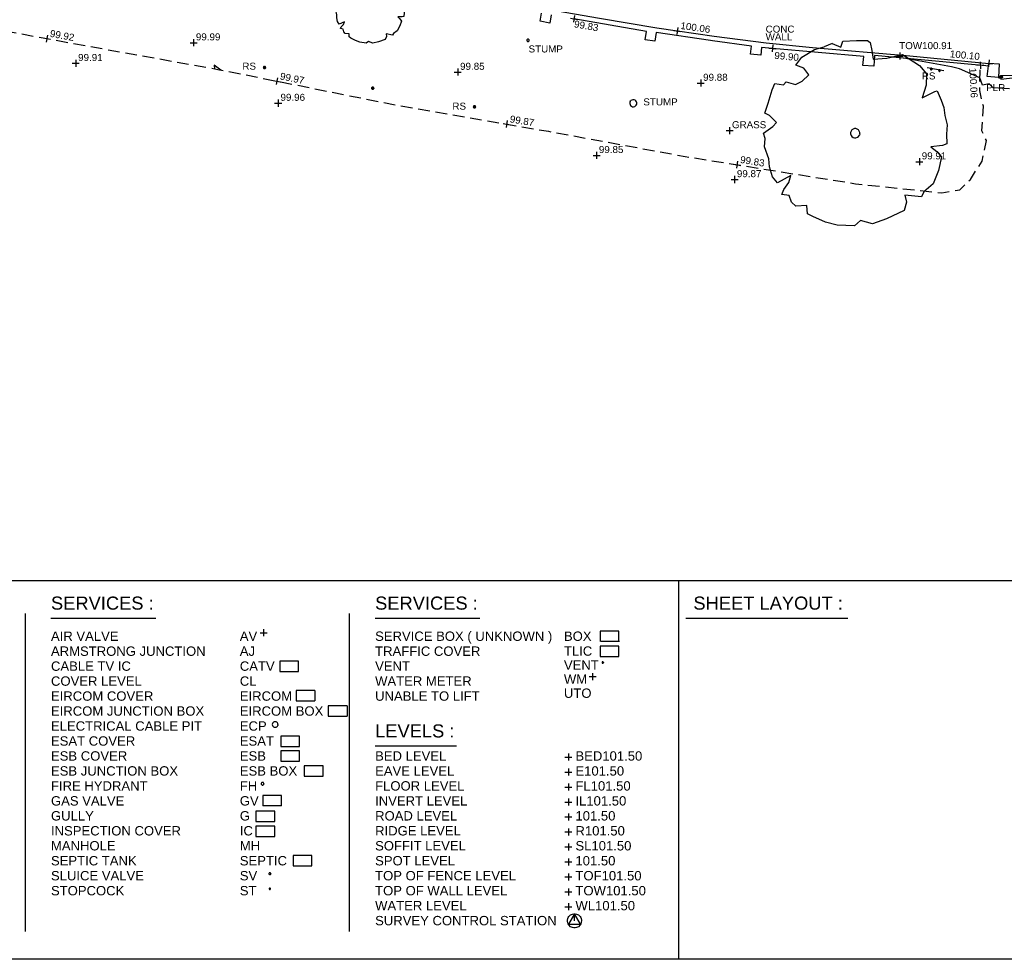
# Model space of a CAD drawing. Extents: x 635157 to 635442, y 694407 to 694910.
# Tile 6 of 104: x 635289 to 635331, y 694407 to 694447. Entities that reach past the tile are written whole.
import ezdxf

# ---------------------------------------------------------------- set-up
doc = ezdxf.new("R2010")
doc.units = 0
doc.header["$MEASUREMENT"] = 0
doc.linetypes.add('DASHED', pattern=[0.75, 0.5, -0.25])
doc.layers.get('0').update_dxf_attribs({"color": 12, "linetype": 'CONTINUOUS'})
for name, color, linetype in [('APEX TITLE BLOCK', 86, 'CONTINUOUS'), ('CHANGE_OF_SURFACE', 7, 'DASHED'), ('CHANGE_OF_SURFACE_LVL', 7, 'CONTINUOUS'), ('CONTOURS_INDEX', 4, 'CONTINUOUS'), ('GATE', 7, 'CONTINUOUS'), ('LAYOUTS', 9, 'CONTINUOUS'), ('PILLAR', 12, 'CONTINUOUS'), ('PILLAR_RMK', 12, 'CONTINUOUS'), ('ROADSIGN', 132, 'CONTINUOUS'), ('ROADSIGN_TXT', 132, 'CONTINUOUS'), ('SPOT_HEIGHTS', 92, 'CONTINUOUS'), ('SPOT_HEIGHTS_LVL', 92, 'CONTINUOUS'), ('TEXT', 7, 'CONTINUOUS'), ('TEXT_TXT', 7, 'CONTINUOUS'), ('TOP_OF_WALL_LEVEL', 212, 'CONTINUOUS'), ('TOP_OF_WALL_LEVEL_TXT', 212, 'CONTINUOUS'), ('TREE', 92, 'CONTINUOUS'), ('VEGETATION_STUMP', 92, 'CONTINUOUS'), ('VEGETATION_STUMP_TXT', 92, 'CONTINUOUS'), ('WALL', 12, 'CONTINUOUS'), ('WALL_LVL', 12, 'CONTINUOUS'), ('WALL_RMK', 12, 'CONTINUOUS')]:
    doc.layers.add(name, color=color, linetype=linetype)
doc.styles.add('Arial', font='arial.ttf')

# ---------------------------------------------------------------- blocks, each defined once
blk = doc.blocks.new('OSTRGSTN')
at = {"color": 0, "linetype": 'ByBlock', "flags": 128}
for points in [[(-0.5, 0.05), (-0.475, 0.15), (-0.45, 0.225), (-0.4, 0.3), (-0.275, 0.425), (-0.225, 0.45), (-0.15, 0.475), (-0.05, 0.5), (0.05, 0.5), (0.15, 0.475), (0.225, 0.45), (0.275, 0.425), (0.4, 0.3), (0.45, 0.225), (0.475, 0.15), (0.5, 0.05), (0.475, -0.15), (0.45, -0.225), (0.4, -0.3), (0.275, -0.425), (0.225, -0.45), (0.15, -0.475), (0.05, -0.5), (-0.05, -0.5), (-0.15, -0.475), (-0.225, -0.45), (-0.275, -0.425), (-0.4, -0.3), (-0.45, -0.225), (-0.475, -0.15), (-0.5, -0.05), (-0.5, 0.05)], [(0, 0), (0, 0.5), (-0.425, -0.25), (0.425, -0.25), (0, 0.5)]]:
    blk.add_lwpolyline(points, dxfattribs=at)
blk = doc.blocks.new('TitleBlock')
at = {"layer": 'APEX TITLE BLOCK', "color": 114, "true_color": 0x0fa54c}
for p, q in [((0, 0), (801, 0)), ((396.06, 0), (396.06, -81))]:
    blk.add_line(p, q, dxfattribs=at)
at = {"layer": 'APEX TITLE BLOCK', "color": 7}
for p, q in [((256.43, -7.11), (256.43, -75.04)), ((261.94, -8.08), (284.35, -8.08)), ((325.71, -7.11), (325.71, -75.04)), ((331.22, -8.08), (353.63, -8.08)), ((397.61, -8.08), (432.24, -8.08)), ((331.22, -35.4), (348.61, -35.4))]:
    blk.add_line(p, q, dxfattribs=at)
at = {"layer": 'APEX TITLE BLOCK', "color": 5}
for p, q in [((307.38, -10.43), (307.38, -11.93)), ((306.63, -11.18), (308.13, -11.18)), ((379.73, -17.52), (379.72, -17.57)), ((379.72, -17.57), (379.73, -17.61)), ((379.75, -17.48), (379.73, -17.52)), ((379.73, -17.61), (379.75, -17.65)), ((379.78, -17.44), (379.75, -17.48)), ((379.75, -17.65), (379.78, -17.69)), ((379.83, -17.42), (379.78, -17.44)), ((379.78, -17.69), (379.83, -17.71)), ((379.87, -17.42), (379.83, -17.42)), ((379.83, -17.71), (379.87, -17.72)), ((379.92, -17.42), (379.87, -17.42)), ((379.87, -17.72), (379.92, -17.71)), ((379.96, -17.44), (379.92, -17.42)), ((379.92, -17.71), (379.96, -17.69)), ((379.99, -17.48), (379.96, -17.44)), ((379.96, -17.69), (379.99, -17.65)), ((380.02, -17.52), (379.99, -17.48)), ((379.99, -17.65), (380.02, -17.61)), ((380.02, -17.57), (380.02, -17.52)), ((380.02, -17.57), (380.02, -17.61)), ((376.96, -20.58), (378.46, -20.58)), ((377.71, -19.83), (377.71, -21.33)), ((306.87, -43.39), (306.85, -43.48)), ((306.85, -43.48), (306.87, -43.57)), ((306.91, -43.3), (306.87, -43.39)), ((306.87, -43.57), (306.91, -43.66)), ((306.98, -43.24), (306.91, -43.3)), ((306.91, -43.66), (306.98, -43.72)), ((307.06, -43.2), (306.98, -43.24)), ((306.98, -43.72), (307.06, -43.77)), ((307.15, -43.18), (307.06, -43.2)), ((307.06, -43.77), (307.15, -43.78)), ((307.25, -43.2), (307.15, -43.18)), ((307.15, -43.78), (307.25, -43.77)), ((307.33, -43.24), (307.25, -43.2)), ((307.25, -43.77), (307.33, -43.72)), ((307.4, -43.3), (307.33, -43.24)), ((307.33, -43.72), (307.4, -43.66)), ((307.44, -43.39), (307.4, -43.3)), ((307.4, -43.66), (307.44, -43.57)), ((307.45, -43.48), (307.44, -43.39)), ((307.45, -43.48), (307.44, -43.57)), ((308.52, -62.65), (308.51, -62.71)), ((308.51, -62.71), (308.52, -62.77)), ((308.55, -62.59), (308.52, -62.65)), ((308.52, -62.77), (308.55, -62.82)), ((308.6, -62.55), (308.55, -62.59)), ((308.55, -62.82), (308.6, -62.87)), ((308.65, -62.52), (308.6, -62.55)), ((308.6, -62.87), (308.65, -62.9)), ((308.71, -62.51), (308.65, -62.52)), ((308.65, -62.9), (308.71, -62.91)), ((308.77, -62.52), (308.71, -62.51)), ((308.71, -62.91), (308.77, -62.9)), ((308.83, -62.55), (308.77, -62.52)), ((308.77, -62.9), (308.83, -62.87)), ((308.87, -62.59), (308.83, -62.55)), ((308.83, -62.87), (308.87, -62.82)), ((308.9, -62.65), (308.87, -62.59)), ((308.87, -62.82), (308.9, -62.77)), ((308.91, -62.71), (308.9, -62.65)), ((308.91, -62.71), (308.9, -62.77)), ((308.57, -65.87), (308.56, -65.92)), ((308.56, -65.92), (308.57, -65.97)), ((308.59, -65.83), (308.57, -65.87)), ((308.57, -65.97), (308.59, -66.01)), ((308.62, -65.8), (308.59, -65.83)), ((308.59, -66.01), (308.62, -66.04)), ((308.67, -65.78), (308.62, -65.8)), ((308.62, -66.04), (308.67, -66.06)), ((308.71, -65.77), (308.67, -65.78)), ((308.67, -66.06), (308.71, -66.07)), ((308.76, -65.78), (308.71, -65.77)), ((308.71, -66.07), (308.76, -66.06)), ((308.8, -65.8), (308.76, -65.78)), ((308.76, -66.06), (308.8, -66.04)), ((308.83, -65.83), (308.8, -65.8)), ((308.8, -66.04), (308.83, -66.01)), ((308.85, -65.87), (308.83, -65.83)), ((308.83, -66.01), (308.85, -65.97)), ((308.86, -65.92), (308.85, -65.87)), ((308.86, -65.92), (308.85, -65.97))]:
    blk.add_line(p, q, dxfattribs=at)
at = {"layer": 'APEX TITLE BLOCK', "color": 132}
for p, q in [((383.34, -10.85), (379.34, -10.85)), ((379.34, -10.85), (379.34, -13.05)), ((383.34, -13.05), (383.34, -10.85)), ((379.46, -13.01), (383.46, -13.01))]:
    blk.add_line(p, q, dxfattribs=at)
at = {"layer": 'APEX TITLE BLOCK', "color": 6}
for p, q in [((383.34, -14.06), (379.34, -14.06)), ((379.34, -14.06), (379.34, -16.26)), ((383.34, -16.26), (383.34, -14.06)), ((379.34, -16.26), (383.34, -16.26))]:
    blk.add_line(p, q, dxfattribs=at)
at = {"layer": 'APEX TITLE BLOCK', "color": 30}
for p, q in [((314.88, -17.29), (310.88, -17.29)), ((310.88, -17.29), (310.88, -19.5)), ((314.88, -19.5), (314.88, -17.29)), ((310.88, -19.5), (314.88, -19.5)), ((315.05, -33.27), (311.04, -33.27)), ((311.04, -33.27), (311.04, -35.48)), ((315.05, -35.48), (315.05, -33.27)), ((311.04, -35.48), (315.05, -35.48))]:
    blk.add_line(p, q, dxfattribs=at)
at = {"layer": 'APEX TITLE BLOCK', "color": 3}
for p, q in [((318.33, -23.52), (314.33, -23.52)), ((314.33, -23.52), (314.33, -25.72)), ((318.33, -23.52), (318.33, -25.72)), ((314.33, -25.72), (318.33, -25.72)), ((325.22, -26.85), (321.21, -26.85)), ((321.21, -26.85), (321.21, -29.05)), ((325.22, -26.85), (325.22, -29.05)), ((321.21, -29.05), (325.22, -29.05))]:
    blk.add_line(p, q, dxfattribs=at)
at = {"layer": 'APEX TITLE BLOCK', "color": 1}
for p, q in [((309.28, -30.62), (309.25, -30.81)), ((309.25, -30.81), (309.28, -30.99)), ((309.37, -30.46), (309.28, -30.62)), ((309.28, -30.99), (309.37, -31.16)), ((309.5, -30.32), (309.37, -30.46)), ((309.37, -31.16), (309.5, -31.29)), ((309.67, -30.24), (309.5, -30.32)), ((309.5, -31.29), (309.67, -31.38)), ((309.85, -30.21), (309.67, -30.24)), ((309.67, -31.38), (309.85, -31.41)), ((310.04, -30.24), (309.85, -30.21)), ((309.85, -31.41), (310.04, -31.38)), ((310.2, -30.32), (310.04, -30.24)), ((310.04, -31.38), (310.2, -31.29)), ((310.34, -30.46), (310.2, -30.32)), ((310.2, -31.29), (310.34, -31.16)), ((310.42, -30.62), (310.34, -30.46)), ((310.34, -31.16), (310.42, -30.99)), ((310.45, -30.81), (310.42, -30.62)), ((310.45, -30.81), (310.42, -30.99)), ((315.05, -36.46), (311.04, -36.46)), ((311.04, -36.46), (311.04, -38.66)), ((315.05, -38.66), (315.05, -36.46)), ((311.04, -38.66), (315.05, -38.66)), ((320.09, -39.65), (316.08, -39.65)), ((316.08, -39.65), (316.08, -41.85)), ((320.09, -41.85), (320.09, -39.65)), ((316.08, -41.85), (320.09, -41.85))]:
    blk.add_line(p, q, dxfattribs=at)
at = {"layer": 'APEX TITLE BLOCK', "color": 92}
for p, q in [((311.21, -45.99), (307.2, -45.99)), ((307.2, -45.99), (307.2, -48.19)), ((311.21, -48.19), (311.21, -45.99)), ((311.21, -48.19), (307.2, -48.19))]:
    blk.add_line(p, q, dxfattribs=at)
at = {"layer": 'APEX TITLE BLOCK', "color": 151}
for p, q in [((309.76, -49.32), (305.75, -49.32)), ((305.75, -49.32), (305.75, -51.52)), ((309.76, -51.52), (309.76, -49.32)), ((305.75, -51.52), (309.76, -51.52))]:
    blk.add_line(p, q, dxfattribs=at)
at = {"layer": 'APEX TITLE BLOCK', "color": 12}
for p, q in [((309.76, -52.56), (305.75, -52.56)), ((305.75, -52.56), (305.75, -54.76)), ((309.76, -54.76), (309.76, -52.56)), ((305.75, -54.76), (309.76, -54.76))]:
    blk.add_line(p, q, dxfattribs=at)
at = {"layer": 'APEX TITLE BLOCK', "color": 42}
for p, q in [((317.72, -58.8), (313.71, -58.8)), ((313.71, -58.8), (313.71, -61.01)), ((317.72, -61.01), (317.72, -58.8)), ((313.71, -61.01), (317.72, -61.01))]:
    blk.add_line(p, q, dxfattribs=at)
at = {"layer": 'APEX TITLE BLOCK', "color": 114, "true_color": 0x0fa54c}
blk.add_lwpolyline([(801, 473), (801, -81), (0, -81), (0, 473)], close=True, dxfattribs=at)
at = {"layer": 'APEX TITLE BLOCK', "color": 151, "flags": 128}
for points in [[(371.79, -37.78), (373.29, -37.78)], [(372.54, -37.03), (372.54, -38.53)], [(371.79, -47.38), (373.29, -47.38)], [(372.54, -46.63), (372.54, -48.13)], [(372.54, -69.03), (372.54, -70.53)], [(371.79, -69.78), (373.29, -69.78)]]:
    blk.add_lwpolyline(points, dxfattribs=at)
at = {"layer": 'APEX TITLE BLOCK', "color": 3, "flags": 128}
for points in [[(371.79, -40.98), (373.29, -40.98)], [(372.54, -40.23), (372.54, -41.73)]]:
    blk.add_lwpolyline(points, dxfattribs=at)
at = {"layer": 'APEX TITLE BLOCK', "color": 164, "linetype": 'ByBlock', "flags": 128}
for points in [[(371.79, -44.18), (373.29, -44.18)], [(372.54, -43.43), (372.54, -44.93)]]:
    blk.add_lwpolyline(points, dxfattribs=at)
at = {"layer": 'APEX TITLE BLOCK', "color": 6, "flags": 128}
for points in [[(372.54, -49.83), (372.54, -51.33)], [(371.79, -50.58), (373.29, -50.58)], [(371.79, -53.78), (373.29, -53.78)], [(372.54, -53.03), (372.54, -54.53)], [(372.54, -56.23), (372.54, -57.73)], [(371.79, -56.98), (373.29, -56.98)], [(372.54, -62.63), (372.54, -64.13)], [(371.79, -63.38), (373.29, -63.38)], [(371.79, -66.58), (373.29, -66.58)], [(372.54, -65.83), (372.54, -67.33)]]:
    blk.add_lwpolyline(points, dxfattribs=at)
at = {"layer": 'APEX TITLE BLOCK', "color": 92, "flags": 128}
for points in [[(371.79, -60.18), (373.29, -60.18)], [(372.54, -59.43), (372.54, -60.93)]]:
    blk.add_lwpolyline(points, dxfattribs=at)
at = {"layer": 'APEX TITLE BLOCK', "color": 1, "xscale": 3, "yscale": 3, "zscale": 3}
blk.add_blockref('OSTRGSTN', (373.84, -72.75), dxfattribs=at)
at = {"layer": 'APEX TITLE BLOCK', "color": 7, "style": 'Arial'}
for s, height, p in [('SERVICES :', 2.8, (261.94, -6.26)), ('SERVICES :', 2.8, (331.22, -6.26)), ('SHEET LAYOUT :', 2.8, (399.25, -6.26)), ('AIR VALVE', 2, (261.94, -12.93)), ('SERVICE BOX ( UNKNOWN )', 2, (331.22, -12.93)), ('ARMSTRONG JUNCTION', 2, (261.94, -16.13)), ('TRAFFIC COVER', 2, (331.22, -16.13)), ('CABLE TV IC', 2, (261.94, -19.33)), ('VENT', 2, (331.22, -19.33)), ('COVER LEVEL', 2, (261.94, -22.53)), ('WATER METER', 2, (331.22, -22.53)), ('UTO', 2, (371.58, -25.11)), ('EIRCOM COVER', 2, (261.94, -25.73)), ('UNABLE TO LIFT', 2, (331.22, -25.73)), ('EIRCOM JUNCTION BOX', 2, (261.94, -28.93)), ('ELECTRICAL CABLE PIT', 2, (261.94, -32.13)), ('LEVELS :', 2.8, (331.22, -33.58)), ('ESAT COVER', 2, (261.94, -35.33)), ('ESB COVER', 2, (261.94, -38.53)), ('BED LEVEL', 2, (331.22, -38.53)), ('ESB JUNCTION BOX', 2, (261.94, -41.73)), ('EAVE LEVEL', 2, (331.22, -41.73)), ('FIRE HYDRANT', 2, (261.94, -44.93)), ('FLOOR LEVEL', 2, (331.22, -44.93)), ('GAS VALVE', 2, (261.94, -48.13)), ('INVERT LEVEL', 2, (331.22, -48.13)), ('GULLY', 2, (261.94, -51.33)), ('ROAD LEVEL', 2, (331.22, -51.33)), ('INSPECTION COVER', 2, (261.94, -54.53)), ('RIDGE LEVEL', 2, (331.22, -54.53)), ('MANHOLE', 2, (261.94, -57.73)), ('SOFFIT LEVEL', 2, (331.22, -57.73)), ('SEPTIC TANK', 2, (261.94, -60.93)), ('SPOT LEVEL', 2, (331.22, -60.93)), ('SLUICE VALVE', 2, (261.94, -64.13)), ('TOP OF FENCE LEVEL', 2, (331.22, -64.13)), ('STOPCOCK', 2, (261.94, -67.33)), ('TOP OF WALL LEVEL', 2, (331.22, -67.33)), ('WATER LEVEL', 2, (331.22, -70.53)), ('SURVEY CONTROL STATION', 2, (331.22, -73.73))]:
    blk.add_text(s, height=height, dxfattribs=at).set_placement(p)
at = {"layer": 'APEX TITLE BLOCK', "color": 5, "style": 'Arial'}
for s, p in [('AV', (302.3, -12.93)), ('VENT', (371.58, -19.11)), ('WM', (371.58, -22.11)), ('FH', (302.3, -44.93)), ('SV', (302.3, -64.13)), ('ST', (302.3, -67.33))]:
    blk.add_text(s, height=2, dxfattribs=at).set_placement(p)
at = {"layer": 'APEX TITLE BLOCK', "color": 132, "style": 'Arial'}
blk.add_text('BOX', height=2, dxfattribs=at).set_placement((371.58, -12.93))
at = {"layer": 'APEX TITLE BLOCK', "color": 151, "style": 'Arial'}
for s, p in [('AJ', (302.3, -16.13)), ('BED101.50', (374.04, -38.53)), ('IL101.50', (374.04, -48.13)), ('G', (302.3, -51.33)), ('WL101.50', (374.04, -70.53))]:
    blk.add_text(s, height=2, dxfattribs=at).set_placement(p)
at = {"layer": 'APEX TITLE BLOCK', "color": 6, "style": 'Arial'}
for s, p in [('TLIC', (371.58, -16.11)), ('101.50', (374.04, -51.33)), ('R101.50', (374.04, -54.53)), ('SL101.50', (374.04, -57.73)), ('TOF101.50', (374.04, -64.13)), ('TOW101.50', (374.04, -67.33))]:
    blk.add_text(s, height=2, dxfattribs=at).set_placement(p)
at = {"layer": 'APEX TITLE BLOCK', "color": 30, "style": 'Arial'}
for s, p in [('CATV', (302.3, -19.33)), ('ESAT', (302.3, -35.33))]:
    blk.add_text(s, height=2, dxfattribs=at).set_placement(p)
at = {"layer": 'APEX TITLE BLOCK', "color": 12, "style": 'Arial'}
for s, p in [('CL', (302.3, -22.53)), ('IC', (302.3, -54.53)), ('MH', (302.3, -57.73))]:
    blk.add_text(s, height=2, dxfattribs=at).set_placement(p)
at = {"layer": 'APEX TITLE BLOCK', "color": 3, "style": 'Arial'}
for s, p in [('EIRCOM', (302.3, -25.73)), ('EIRCOM BOX', (302.3, -28.93)), ('E101.50', (374.04, -41.73))]:
    blk.add_text(s, height=2, dxfattribs=at).set_placement(p)
at = {"layer": 'APEX TITLE BLOCK', "color": 1, "style": 'Arial'}
for s, p in [('ECP', (302.3, -32.13)), ('ESB', (302.3, -38.53)), ('ESB BOX', (302.3, -41.73))]:
    blk.add_text(s, height=2, dxfattribs=at).set_placement(p)
at = {"layer": 'APEX TITLE BLOCK', "color": 164, "style": 'Arial'}
blk.add_text('FL101.50', height=2, dxfattribs=at).set_placement((374.04, -44.93))
at = {"layer": 'APEX TITLE BLOCK', "color": 92, "style": 'Arial'}
for s, p in [('GV', (302.3, -48.13)), ('101.50', (374.04, -60.93))]:
    blk.add_text(s, height=2, dxfattribs=at).set_placement(p)
at = {"layer": 'APEX TITLE BLOCK', "color": 42, "style": 'Arial'}
blk.add_text('SEPTIC', height=2, dxfattribs=at).set_placement((302.3, -60.93))
blk = doc.blocks.new('GATE')
at = {"color": 0, "linetype": 'ByBlock', "flags": 128}
for points in [[(-0.450902, 0), (-0.451904, 0.007014), (-0.455912, 0.014028), (-0.460922, 0.019038), (-0.467936, 0.023046), (-0.475952, 0.024048), (-0.482966, 0.023046), (-0.48998, 0.019038), (-0.49499, 0.014028), (-0.498998, 0.007014), (-0.5, 0), (-0.498998, -0.007014), (-0.49499, -0.014028), (-0.48998, -0.019038), (-0.482966, -0.023046), (-0.475952, -0.024048), (-0.467936, -0.023046), (-0.460922, -0.019038), (-0.455912, -0.014028), (-0.451904, -0.007014)], [(-0.475952, 0.024048), (-0.475952, 0.078156), (0.475952, -0.078156), (0.475952, -0.024048)], [(-0.475952, -0.024048), (-0.475952, -0.078156), (0.475952, 0.078156), (0.475952, 0.024048)], [(-0.450902, 0), (-0.451904, -0.007014)], [(0.5, 0), (0.498998, 0.007014), (0.49499, 0.014028), (0.48998, 0.019038), (0.482966, 0.023046), (0.475952, 0.024048), (0.467936, 0.023046), (0.460922, 0.019038), (0.455912, 0.014028), (0.451904, 0.007014), (0.450902, 0), (0.451904, -0.007014), (0.455912, -0.014028), (0.460922, -0.019038), (0.467936, -0.023046), (0.475952, -0.024048), (0.482966, -0.023046), (0.48998, -0.019038), (0.49499, -0.014028), (0.498998, -0.007014)], [(0.5, 0), (0.498998, -0.007014)]]:
    blk.add_lwpolyline(points, dxfattribs=at)
blk = doc.blocks.new('MH_CIR2')
at = {"color": 0, "linetype": 'ByBlock', "flags": 128}
for points in [[(0.5, 0), (0.475, 0.154), (0.404, 0.293), (0.293, 0.404), (0.154, 0.475), (0, 0.5), (-0.154, 0.475), (-0.293, 0.404), (-0.404, 0.293), (-0.475, 0.154), (-0.5, 0), (-0.475, -0.154), (-0.404, -0.293), (-0.293, -0.404), (-0.154, -0.475), (0, -0.5), (0.154, -0.475), (0.293, -0.404), (0.404, -0.293), (0.475, -0.154)], [(-0.499, -0.033), (0.033, 0.499)], [(-0.496, 0.06), (-0.06, 0.496)], [(-0.488, -0.111), (0.111, 0.488)], [(-0.467, -0.18), (0.18, 0.467)], [(-0.467, 0.179), (-0.179, 0.467)], [(-0.438, -0.241), (0.241, 0.438)], [(-0.403, -0.296), (0.296, 0.403)], [(-0.362, -0.345), (0.345, 0.362)], [(-0.315, -0.388), (0.388, 0.315)], [(-0.263, -0.425), (0.425, 0.263)], [(-0.204, -0.456), (0.456, 0.204)], [(-0.138, -0.48), (0.48, 0.138)], [(-0.064, -0.496), (0.496, 0.064)], [(0.5, 0), (0.475, -0.154)], [(0.022, -0.5), (0.5, -0.022)], [(0.128, -0.483), (0.483, -0.128)], [(0.305, -0.396), (0.396, -0.305)]]:
    blk.add_lwpolyline(points, dxfattribs=at)
blk = doc.blocks.new('SIGNLEFT')
at = {"color": 0, "linetype": 'ByBlock', "flags": 128}
for points in [[(-0.2, 0), (-0.2025, 0.0155), (-0.2095, 0.0295), (-0.2205, 0.0405), (-0.2345, 0.0475), (-0.25, 0.05), (-0.2655, 0.0475), (-0.2795, 0.0405), (-0.2905, 0.0295), (-0.2975, 0.0155), (-0.3, 0), (-0.2975, -0.0155), (-0.2905, -0.0295), (-0.2795, -0.0405), (-0.2655, -0.0475), (-0.25, -0.05), (-0.2345, -0.0475), (-0.2205, -0.0405), (-0.2095, -0.0295), (-0.2025, -0.0155)], [(0.3, 0), (0.2975, 0.0155), (0.2905, 0.0295), (0.2795, 0.0405), (0.2655, 0.0475), (0.25, 0.05), (0.2345, 0.0475), (0.2205, 0.0405), (0.2095, 0.0295), (0.2025, 0.0155), (0.2, 0), (0.2025, -0.0155), (0.2095, -0.0295), (0.2205, -0.0405), (0.2345, -0.0475), (0.25, -0.05), (0.2655, -0.0475), (0.2795, -0.0405), (0.2905, -0.0295), (0.2975, -0.0155)]]:
    blk.add_lwpolyline(points, close=True, dxfattribs=at)
blk.add_lwpolyline([(0.5, -0.05), (-0.5, -0.05)], dxfattribs=at)
blk = doc.blocks.new('SPOT')
at = {"color": 0, "linetype": 'ByBlock', "flags": 128}
for points in [[(-0.5, 0), (0.5, 0)], [(0, 0.5), (0, -0.5)]]:
    blk.add_lwpolyline(points, dxfattribs=at)
blk = doc.blocks.new('CIRCL')
at = {"color": 0, "linetype": 'ByBlock', "flags": 128}
for points in [[(0.5, 0), (0.475, 0.154), (0.404, 0.293), (0.293, 0.404), (0.154, 0.475), (0, 0.5), (-0.154, 0.475), (-0.293, 0.404), (-0.404, 0.293), (-0.475, 0.154), (-0.5, 0), (-0.475, -0.154), (-0.404, -0.293), (-0.293, -0.404), (-0.154, -0.475), (0, -0.5), (0.154, -0.475), (0.293, -0.404), (0.404, -0.293), (0.475, -0.154)], [(0.5, 0), (0.475, -0.154)]]:
    blk.add_lwpolyline(points, dxfattribs=at)
blk = doc.blocks.new('TREE_1')
at = {"color": 0, "linetype": 'ByBlock', "flags": 128}
for points in [[(-0.189325, 0.457704), (-0.140987, 0.443605), (-0.135952, 0.477845), (-0.064451, 0.491944), (-0.006042, 0.5), (0.011078, 0.490937), (0.025176, 0.449648), (0.038268, 0.405337), (0.110775, 0.42145), (0.190332, 0.451662), (0.289023, 0.406344), (0.331319, 0.368077), (0.339376, 0.308661), (0.327291, 0.238167), (0.388721, 0.28147), (0.400806, 0.286506), (0.43001, 0.240181), (0.449144, 0.20292), (0.461229, 0.162638), (0.479355, 0.113293), (0.484391, 0.064955), (0.492447, 0.013595), (0.471299, 0.001511), (0.409869, -0.015609), (0.445116, -0.03575), (0.475327, -0.059919), (0.468278, -0.133434), (0.451158, -0.208963), (0.406848, -0.258308), (0.399799, -0.285498), (0.310171, -0.289527), (0.323263, -0.326788), (0.317221, -0.371098), (0.230614, -0.428499), (0.160121, -0.46576), (0.094663, -0.457704), (0.066465, -0.48993), (-0.026183, -0.5), (-0.089627, -0.492951), (-0.161128, -0.473817), (-0.190332, -0.462739), (-0.20141, -0.419436), (-0.257805, -0.431521), (-0.283988, -0.412387), (-0.302115, -0.380161), (-0.34139, -0.379154), (-0.33434, -0.351964), (-0.313192, -0.310675), (-0.309164, -0.272407), (-0.372608, -0.321752), (-0.404834, -0.293555), (-0.426989, -0.242195), (-0.438066, -0.201913), (-0.469285, -0.14149), (-0.472306, -0.09718), (-0.485398, -0.06999), (-0.440081, -0.026687), (-0.424975, -0.002518), (-0.466264, 0.028701), (-0.492447, 0.037764), (-0.482377, 0.093152), (-0.472306, 0.16566), (-0.463243, 0.201913), (-0.416918, 0.201913), (-0.403827, 0.22004), (-0.353474, 0.211984), (-0.319235, 0.235146), (-0.289023, 0.273414), (-0.320242, 0.304632), (-0.365559, 0.314703), (-0.339376, 0.361027), (-0.277946, 0.41138), (-0.230614, 0.433535)], [(-0.189325, 0.457704), (-0.230614, 0.433535)]]:
    blk.add_lwpolyline(points, dxfattribs=at)

msp = doc.modelspace()

# ---------------------------------------------------------------- linework, layer by layer
at = {"layer": 'CHANGE_OF_SURFACE', "flags": 128}
msp.add_lwpolyline([(635281.021, 694447.16), (635281.774, 694446.442), (635282.69, 694446.368), (635283.876, 694447.158), (635284.428, 694447.44), (635285.354, 694447.216), (635286.649, 694447.109), (635290.415, 694446.417), (635291.544, 694446.209), (635297.729, 694445.101), (635300.247, 694444.597), (635305.401, 694443.564), (635310.076, 694442.76), (635311.865, 694442.452), (635317.712, 694441.375), (635319.923, 694441.022), (635324.992, 694440.211), (635328.683, 694439.822), (635329.447, 694439.952), (635329.719, 694440.219), (635329.898, 694440.395), (635330.399, 694441.17), (635330.583, 694442.06), (635330.394, 694442.471), (635330.455, 694443.523), (635330.296, 694444.202), (635330.325, 694445.266)], dxfattribs=at)
at = {"layer": 'CONTOURS_INDEX', "flags": 128}
for points in [[(635331.572, 694444.27), (635330.867, 694444.312), (635330.707, 694444.485), (635330.419, 694444.426), (635330.31, 694444.733), (635329.429, 694445.124), (635329.095, 694445.203), (635327.057, 694445.574)], [(635297.868, 694445.073), (635297.798, 694445.104), (635297.567, 694445.279), (635297.586, 694445.127)]]:
    msp.add_lwpolyline(points, dxfattribs=at)
at = {"layer": 'LAYOUTS', "linetype": 'ByBlock'}
msp.add_lwpolyline([(635238.208, 694423.253), (635398.408, 694423.253), (635398.408, 694517.853), (635238.208, 694517.853)], close=True, dxfattribs=at)
msp.add_lwpolyline([(635238.208, 694423.253), (635398.408, 694423.253), (635398.408, 694517.853), (635238.208, 694517.853)], close=True, dxfattribs=at)
at = {"layer": 'PILLAR', "flags": 128}
msp.add_lwpolyline([(635331.099, 694444.755), (635330.621, 694444.79), (635330.693, 694445.366), (635331.131, 694445.339)], close=True, dxfattribs=at)
at = {"layer": 'SPOT_HEIGHTS'}
for p in [(635296.69, 694446.238), (635291.656, 694445.358), (635307.985, 694444.981), (635318.374, 694444.511), (635300.308, 694443.655), (635313.918, 694441.422), (635327.72, 694441.152), (635319.818, 694440.391)]:
    msp.add_point(p, dxfattribs=at)
at = {"layer": 'WALL', "flags": 128}
for points in [[(635280.595, 694447.559), (635282.055, 694449.19), (635284.467, 694451.851), (635285.751, 694453.277), (635287.997, 694452.78), (635289.982, 694452.341), (635292.911, 694451.677), (635297.624, 694450.623), (635297.755, 694450.594), (635302.994, 694449.42), (635305.497, 694448.915), (635307.235, 694448.547), (635307.531, 694448.489), (635309.974, 694448.008), (635311.904, 694447.653), (635314.039, 694447.285), (635316.499, 694446.869), (635317.376, 694446.745), (635318.945, 694446.522), (635321.166, 694446.236), (635323.154, 694446.035), (635327.151, 694445.687), (635327.316, 694445.672), (635330.691, 694445.353)], [(635311.982, 694447.429), (635311.916, 694447.082), (635311.501, 694447.16), (635311.568, 694447.503)], [(635330.677, 694445.243), (635330.56, 694445.254), (635325.798, 694445.692), (635325.766, 694445.236), (635325.298, 694445.27), (635325.34, 694445.643), (635321.437, 694445.995), (635320.968, 694446.037), (635320.935, 694445.706), (635320.497, 694445.756), (635320.546, 694446.091), (635318.869, 694446.326), (635318.788, 694446.339), (635316.472, 694446.67), (635316.416, 694446.302), (635315.994, 694446.363), (635316.053, 694446.716), (635312.952, 694447.259)]]:
    msp.add_lwpolyline(points, dxfattribs=at)

# ---------------------------------------------------------------- block references
at = {"layer": 'APEX TITLE BLOCK', "color": 7, "linetype": 'ByBlock', "xscale": 0.2, "yscale": 0.2, "zscale": 0.2}
msp.add_blockref('TitleBlock', (635238.208, 694423.253), dxfattribs=at)
at = {"layer": 'CHANGE_OF_SURFACE_LVL'}
for p, xscale, yscale, zscale, rotation in [((635290.415, 694446.417), 0.3, 0.3, 0.3, 349.581879), ((635330.325, 694445.266), 0.3000000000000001, 0.3000000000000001, 0.3000000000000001, 272.8051150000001), ((635300.247, 694444.597), 0.3, 0.3, 0.3, 348.671387), ((635310.076, 694442.76), 0.3, 0.3, 0.3, 350.2389529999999), ((635319.923, 694441.022), 0.3, 0.3, 0.3, 350.915863)]:
    msp.add_blockref('SPOT', p, dxfattribs=dict(at, xscale=xscale, yscale=yscale, zscale=zscale, rotation=rotation))
at = {"layer": 'GATE', "xscale": 3.806645, "rotation": 4.019914}
msp.add_blockref('GATE', (635332.998, 694444.889), dxfattribs=at)
at = {"layer": 'ROADSIGN', "xscale": 0.1, "yscale": 0.1, "zscale": 0.1}
for p in [(635299.724, 694445.18), (635304.35, 694444.295), (635308.7, 694443.496)]:
    msp.add_blockref('MH_CIR2', p, dxfattribs=at)
at = {"layer": 'ROADSIGN', "xscale": 0.716639, "yscale": 0.716639, "rotation": 169.223182}
msp.add_blockref('SIGNLEFT', (635328.4, 694445.083), dxfattribs=at)
at = {"layer": 'SPOT_HEIGHTS_LVL', "xscale": 0.3, "yscale": 0.3, "zscale": 0.3}
for p in [(635296.69, 694446.238), (635291.656, 694445.358), (635307.985, 694444.981), (635318.374, 694444.511), (635300.308, 694443.655), (635313.918, 694441.422), (635327.72, 694441.152), (635319.818, 694440.391)]:
    msp.add_blockref('SPOT', p, dxfattribs=at)
at = {"layer": 'TEXT', "xscale": 0.3, "yscale": 0.3, "zscale": 0.3}
msp.add_blockref('SPOT', (635319.606, 694442.484), dxfattribs=at)
at = {"layer": 'TOP_OF_WALL_LEVEL', "xscale": 0.3, "yscale": 0.3, "zscale": 0.3}
msp.add_blockref('SPOT', (635326.881, 694445.668), dxfattribs=at)
at = {"layer": 'TREE'}
for name, p, xscale, yscale, zscale, rotation in [('TREE_1', (635304.242, 694447.694), 3, 3, 3, 345.600855), ('TREE_1', (635324.975, 694442.371), 8, 8, 8, 351.821969), ('CIRCL', (635324.975, 694442.371), 0.4, 0.4, 0.4, 351.821969)]:
    msp.add_blockref(name, p, dxfattribs=dict(at, xscale=xscale, yscale=yscale, zscale=zscale, rotation=rotation))
at = {"layer": 'VEGETATION_STUMP', "rotation": 149.12251}
for p, xscale, yscale, zscale in [((635310.992, 694446.339), 0.09999999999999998, 0.09999999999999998, 0.09999999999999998), ((635315.489, 694443.65), 0.3, 0.3, 0.3)]:
    msp.add_blockref('CIRCL', p, dxfattribs=dict(at, xscale=xscale, yscale=yscale, zscale=zscale))
at = {"layer": 'WALL_LVL', "xscale": 0.3, "yscale": 0.3, "zscale": 0.3}
for p, rotation in [((635312.952, 694447.259), 350.065887), ((635317.376, 694446.745), 351.925659), ((635321.437, 694445.995), 354.850464), ((635330.691, 694445.353), 354.610077)]:
    msp.add_blockref('SPOT', p, dxfattribs=dict(at, rotation=rotation))

# ---------------------------------------------------------------- texts
at = {"layer": 'CHANGE_OF_SURFACE_LVL', "style": 'Arial'}
for s, rotation, p in [('99.92', 349.5819, (635290.531, 694446.497)), ('99.97', 348.6714, (635300.365, 694444.675)), ('100.06', 272.8051, (635329.852, 694445.154)), ('99.87', 350.239, (635310.192, 694442.841)), ('99.83', 350.9159, (635320.038, 694441.104))]:
    msp.add_text(s, height=0.3, rotation=rotation, dxfattribs=at).set_placement(p)
at = {"layer": 'PILLAR_RMK', "style": 'Arial'}
msp.add_text('PLR', height=0.3, dxfattribs=at).set_placement((635330.573, 694444.168))
at = {"layer": 'ROADSIGN_TXT', "style": 'Arial'}
for p in [(635298.778, 694445.087), (635327.824, 694444.669), (635307.757, 694443.377)]:
    msp.add_text('RS', height=0.3, dxfattribs=at).set_placement(p)
at = {"layer": 'SPOT_HEIGHTS_LVL', "style": 'Arial'}
for s, p in [('99.99', (635296.79, 694446.338)), ('99.91', (635291.756, 694445.458)), ('99.85', (635308.085, 694445.081)), ('99.88', (635318.474, 694444.611)), ('99.96', (635300.408, 694443.755)), ('99.85', (635314.018, 694441.522)), ('99.91', (635327.82, 694441.252)), ('99.87', (635319.918, 694440.491))]:
    msp.add_text(s, height=0.3, dxfattribs=at).set_placement(p)
at = {"layer": 'TEXT_TXT', "style": 'Arial'}
msp.add_text('GRASS', height=0.3, dxfattribs=at).set_placement((635319.706, 694442.584))
at = {"layer": 'TOP_OF_WALL_LEVEL_TXT', "style": 'Arial'}
msp.add_text('TOW100.91', height=0.3, dxfattribs=at).set_placement((635326.858, 694445.964))
at = {"layer": 'VEGETATION_STUMP_TXT', "style": 'Arial'}
for p in [(635311.013, 694445.823), (635315.92, 694443.559)]:
    msp.add_text('STUMP', height=0.3, dxfattribs=at).set_placement(p)
at = {"layer": 'WALL_LVL', "style": 'Arial'}
for s, rotation, p in [('99.83', 350.0659, (635312.937, 694446.903)), ('100.06', 351.9257, (635317.489, 694446.83)), ('99.90', 354.8505, (635321.508, 694445.552)), ('100.10', 354.6101, (635329.012, 694445.618))]:
    msp.add_text(s, height=0.3, rotation=rotation, dxfattribs=at).set_placement(p)
at = {"layer": 'WALL_RMK', "style": 'Arial'}
for s, p in [('CONC', (635321.146, 694446.671)), ('WALL', (635321.146, 694446.341))]:
    msp.add_text(s, height=0.3, dxfattribs=at).set_placement(p)

doc.saveas('drawing.dxf')
